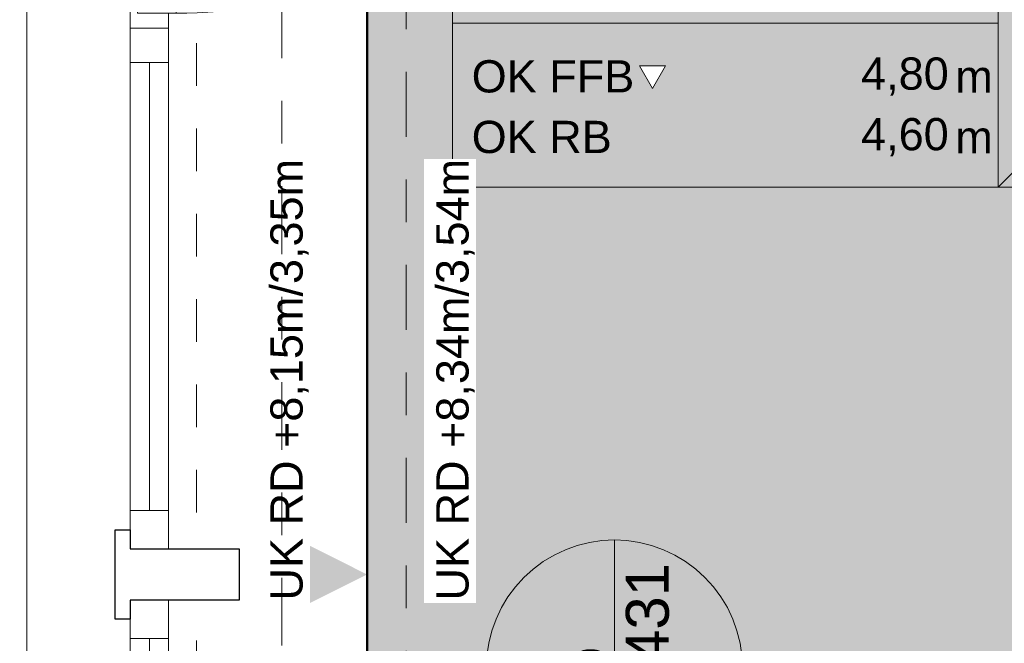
# Model space of a CAD drawing. Header units: metres. Extents: x -180 to 4, y -49 to 6.
# Tile 86 of 256: x -176.03 to -173.73, y -14.7 to -13.24. Entities that reach past the tile are written whole.
import ezdxf

# ---------------------------------------------------------------- set-up
doc = ezdxf.new("R2010")
doc.units = ezdxf.units.M
doc.header["$LTSCALE"] = 0.05
doc.header["$PDMODE"] = 1
doc.header["$PDSIZE"] = -2
for name, pattern in [('ISO-10 Strichpunktlinie', [4.699, 3.048, -0.762, 0.127, -0.762]), ('Linienart-20', [2.116531, 1.058062, -1.058469]), ('Linienart-34', [4.233, 2.116, -2.117]), ('Linienart-53', [5.291531, 3.175, -1.058062, 0.352704, -0.705764])]:
    doc.linetypes.add(name, pattern=pattern)
doc.layers.get('0').update_dxf_attribs({"lineweight": 25})
for name, color, linetype, lineweight, true_color in [('30 -33 Aussenwände- 7 Fassade_ Elemente', 7, 'Continuous', 9, 0x00aacc), ('30 -35 Decken- 1 Konstruktion-Träger- Stahlbeton', 7, 'Continuous', 13, 0x33aa00), ('70 -72 Beschriftung- 7 Detailverweise', 7, 'Continuous', 9, 0x00dd00), ('70 -72 Beschriftung- 7 Detailverweise Linie', 7, 'Continuous', 9, 0x00dd00), ('70 -73 Bauteildarst.- 3 verdeckt 0.35', 4, 'Linienart-34', 35, 0x00ffff), ('70 -75 Raumstempel- 1 Raumstempel', 1, 'Continuous', 50, 0xff0000), ('70 -76 Bemaßung- 2 Allgemein', 7, 'Continuous', 5, 0x6666cc), ('CW-Unsichtbar', 7, 'Continuous', 9, 0x599559)]:
    doc.layers.add(name, color=color, linetype=linetype, lineweight=lineweight, true_color=true_color)
doc.layers.add('70 -71 Achsen- 1 Gebäudeachsen', color=7, linetype='Linienart-53', lineweight=18)
doc.layers.add('Keine', color=7, linetype='Continuous', lineweight=9)
doc.styles.add('Arial', font='arial.ttf')
doc.styles.add('Arial (bold)', font='arialbd.ttf')
doc.dimstyles.new('k+k_klein', dxfattribs={"dimtxt": 0.100689, "dimasz": 0.05302, "dimexe": 0.05, "dimexo": 0.15, "dimgap": 0.005, "dimtad": 1, "dimdec": 3, "dimtxsty": 'Arial', "dimblk": 'VW_SLASH-2', "dimblk1": 'VW_SLASH-2', "dimblk2": 'VW_SLASH-2', "dimcen": 0, "dimdle": 0.025, "dimadec": 3, "dimazin": 0, "dimtfac": 0.75, "dimtdec": 3, "dimtix": 1, "dimtmove": 0, "dimatfit": 0, "dimldrblk": 'VW_FILLEDARROW', "dimfxl": 0.1, "dimfxlon": 1, "dimfrac": 2, "dimtolj": 1, "dimarcsym": 0})

# ---------------------------------------------------------------- blocks, each defined once
blk = doc.blocks.new('Gruppe-6073')
at = {"color": 255, "linetype": 'Continuous', "lineweight": 9, "transparency": 33554687}
blk.add_wipeout([(-0.605, 0.035), (-0.605, -0.225), (0.605, -0.225), (0.605, 0.035)], dxfattribs=at).dxf.layer = '30 -33 Aussenwände- 7 Fassade_ Elemente'
at = {"layer": '30 -33 Aussenwände- 7 Fassade_ Elemente', "color": 7, "linetype": 'Continuous', "lineweight": 9, "transparency": 33554687, "flags": 128}
blk.add_lwpolyline([(-0.605, 0.035), (-0.605, -0.225), (0.605, -0.225), (0.605, 0.035)], dxfattribs=at)
blk = doc.blocks.new('Gruppe-6074')
at = {"color": 255, "linetype": 'Continuous', "lineweight": 9, "transparency": 33554687}
blk.add_wipeout([(-0.605, 0.125), (-0.605, 0.225), (0.605, 0.225), (0.605, 0.125)], dxfattribs=at).dxf.layer = '30 -33 Aussenwände- 7 Fassade_ Elemente'
at = {"layer": '30 -33 Aussenwände- 7 Fassade_ Elemente', "color": 7, "linetype": 'Continuous', "lineweight": 9, "transparency": 33554687, "flags": 128}
blk.add_lwpolyline([(-0.605, 0.125), (-0.605, 0.225), (0.605, 0.225), (0.605, 0.125)], dxfattribs=at)
blk = doc.blocks.new('Gruppe-6075')
at = {"color": 255, "linetype": 'Continuous', "lineweight": 5, "transparency": 33554687}
blk.add_wipeout([(-0.525, 0.1075), (-0.525, 0.125), (0.525, 0.125), (0.525, 0.1075)], dxfattribs=at).dxf.layer = '30 -33 Aussenwände- 7 Fassade_ Elemente'
blk = doc.blocks.new('Gruppe-6076')
at = {"layer": '30 -33 Aussenwände- 7 Fassade_ Elemente', "color": 7, "linetype": 'Continuous', "lineweight": 9, "transparency": 33554687}
blk.add_line((-0.525, 0.125), (0.525, 0.125), dxfattribs=at)
at = {"color": 255, "linetype": 'Continuous', "lineweight": 9, "transparency": 33554687}
blk.add_wipeout([(-0.525, 0.125), (0.525, 0.125), (0.525, 0.035), (-0.525, 0.035)], dxfattribs=at).dxf.layer = '30 -33 Aussenwände- 7 Fassade_ Elemente'
at = {"layer": '30 -33 Aussenwände- 7 Fassade_ Elemente', "color": 7, "linetype": 'Continuous', "lineweight": 9, "transparency": 33554687}
blk.add_line((0.525, 0.08), (-0.525, 0.08), dxfattribs=at)
at = {"layer": '30 -33 Aussenwände- 7 Fassade_ Elemente', "color": 7, "linetype": 'Continuous', "lineweight": 9, "transparency": 33554687, "flags": 128}
blk.add_lwpolyline([(-0.525, 0.125), (0.525, 0.125), (0.525, 0.035), (-0.525, 0.035)], close=True, dxfattribs=at)
blk = doc.blocks.new('Gruppe-6077')
at = {"color": 255, "linetype": 'Continuous', "lineweight": 9, "transparency": 33554687}
for points in [[(-0.605, 0.125), (-0.525, 0.125), (-0.525, 0.035), (-0.605, 0.035)], [(0.605, 0.125), (0.525, 0.125), (0.525, 0.035), (0.605, 0.035)]]:
    blk.add_wipeout(points, dxfattribs=at).dxf.layer = '30 -33 Aussenwände- 7 Fassade_ Elemente'
at = {"layer": '30 -33 Aussenwände- 7 Fassade_ Elemente', "color": 7, "linetype": 'Continuous', "lineweight": 9, "transparency": 33554687}
for p, q in [((-0.605, 0.035), (-0.605, 0.125)), ((-0.525, 0.035), (-0.525, 0.125)), ((0.525, 0.035), (0.525, 0.125)), ((0.605, 0.035), (0.605, 0.125))]:
    blk.add_line(p, q, dxfattribs=at)
at = {"layer": '30 -33 Aussenwände- 7 Fassade_ Elemente', "color": 7, "linetype": 'Continuous', "lineweight": 9, "transparency": 33554687, "flags": 128}
for points in [[(-0.605, 0.125), (-0.525, 0.125), (-0.525, 0.035), (-0.605, 0.035)], [(0.605, 0.125), (0.525, 0.125), (0.525, 0.035), (0.605, 0.035)]]:
    blk.add_lwpolyline(points, close=True, dxfattribs=at)
blk = doc.blocks.new('Gruppe-6078')
at = {"layer": '30 -33 Aussenwände- 7 Fassade_ Elemente', "color": 7, "transparency": 33554687}
for name in ['Gruppe-6074', 'Gruppe-6073']:
    blk.add_blockref(name, (0, 0), dxfattribs=at)
blk.add_blockref('Gruppe-6075', (0, 0), dxfattribs=at)
blk.add_blockref('Gruppe-6076', (0, 0), dxfattribs=at)
blk.add_blockref('Gruppe-6077', (0, 0), dxfattribs=at)
blk = doc.blocks.new('Fenster (2D)-256')
at = {"layer": 'CW-Unsichtbar', "linetype": 'Continuous', "lineweight": 5, "transparency": 33554687}
for p in [(-0.605, 0), (0.605, 0)]:
    blk.add_point(p, dxfattribs=at)
at = {"layer": '30 -33 Aussenwände- 7 Fassade_ Elemente', "color": 0, "flags": 1}
for tag in ['IFC_UUID', 'instanceID']:
    blk.add_attdef(tag, (-175.876, -15.822), '', height=0.00018, dxfattribs=at)
at = {"layer": '30 -33 Aussenwände- 7 Fassade_ Elemente', "color": 7, "transparency": 33554687}
blk.add_blockref('Gruppe-6078', (0, 0), dxfattribs=at)
blk = doc.blocks.new('Gruppe-6091')
at = {"color": 255, "linetype": 'Continuous', "lineweight": 9, "transparency": 33554687}
blk.add_wipeout([(-0.605, 0.035), (-0.605, -0.225), (0.605, -0.225), (0.605, 0.035)], dxfattribs=at).dxf.layer = '30 -33 Aussenwände- 7 Fassade_ Elemente'
at = {"layer": '30 -33 Aussenwände- 7 Fassade_ Elemente', "color": 7, "linetype": 'Continuous', "lineweight": 9, "transparency": 33554687, "flags": 128}
blk.add_lwpolyline([(-0.605, 0.035), (-0.605, -0.225), (0.605, -0.225), (0.605, 0.035)], dxfattribs=at)
blk = doc.blocks.new('Gruppe-6092')
at = {"color": 255, "linetype": 'Continuous', "lineweight": 9, "transparency": 33554687}
blk.add_wipeout([(-0.605, 0.125), (-0.605, 0.225), (0.605, 0.225), (0.605, 0.125)], dxfattribs=at).dxf.layer = '30 -33 Aussenwände- 7 Fassade_ Elemente'
at = {"layer": '30 -33 Aussenwände- 7 Fassade_ Elemente', "color": 7, "linetype": 'Continuous', "lineweight": 9, "transparency": 33554687, "flags": 128}
blk.add_lwpolyline([(-0.605, 0.125), (-0.605, 0.225), (0.605, 0.225), (0.605, 0.125)], dxfattribs=at)
blk = doc.blocks.new('Gruppe-6093')
at = {"color": 255, "linetype": 'Continuous', "lineweight": 5, "transparency": 33554687}
blk.add_wipeout([(-0.525, 0.1075), (-0.525, 0.125), (0.525, 0.125), (0.525, 0.1075)], dxfattribs=at).dxf.layer = '30 -33 Aussenwände- 7 Fassade_ Elemente'
blk = doc.blocks.new('Gruppe-6094')
at = {"layer": '30 -33 Aussenwände- 7 Fassade_ Elemente', "color": 7, "linetype": 'Continuous', "lineweight": 9, "transparency": 33554687}
blk.add_line((-0.525, 0.125), (0.525, 0.125), dxfattribs=at)
at = {"color": 255, "linetype": 'Continuous', "lineweight": 9, "transparency": 33554687}
blk.add_wipeout([(-0.525, 0.125), (0.525, 0.125), (0.525, 0.035), (-0.525, 0.035)], dxfattribs=at).dxf.layer = '30 -33 Aussenwände- 7 Fassade_ Elemente'
at = {"layer": '30 -33 Aussenwände- 7 Fassade_ Elemente', "color": 7, "linetype": 'Continuous', "lineweight": 9, "transparency": 33554687}
blk.add_line((0.525, 0.08), (-0.525, 0.08), dxfattribs=at)
at = {"layer": '30 -33 Aussenwände- 7 Fassade_ Elemente', "color": 7, "linetype": 'Continuous', "lineweight": 9, "transparency": 33554687, "flags": 128}
blk.add_lwpolyline([(-0.525, 0.125), (0.525, 0.125), (0.525, 0.035), (-0.525, 0.035)], close=True, dxfattribs=at)
blk = doc.blocks.new('Gruppe-6095')
at = {"color": 255, "linetype": 'Continuous', "lineweight": 9, "transparency": 33554687}
for points in [[(-0.605, 0.125), (-0.525, 0.125), (-0.525, 0.035), (-0.605, 0.035)], [(0.605, 0.125), (0.525, 0.125), (0.525, 0.035), (0.605, 0.035)]]:
    blk.add_wipeout(points, dxfattribs=at).dxf.layer = '30 -33 Aussenwände- 7 Fassade_ Elemente'
at = {"layer": '30 -33 Aussenwände- 7 Fassade_ Elemente', "color": 7, "linetype": 'Continuous', "lineweight": 9, "transparency": 33554687}
for p, q in [((-0.605, 0.035), (-0.605, 0.125)), ((-0.525, 0.035), (-0.525, 0.125)), ((0.525, 0.035), (0.525, 0.125)), ((0.605, 0.035), (0.605, 0.125))]:
    blk.add_line(p, q, dxfattribs=at)
at = {"layer": '30 -33 Aussenwände- 7 Fassade_ Elemente', "color": 7, "linetype": 'Continuous', "lineweight": 9, "transparency": 33554687, "flags": 128}
for points in [[(-0.605, 0.125), (-0.525, 0.125), (-0.525, 0.035), (-0.605, 0.035)], [(0.605, 0.125), (0.525, 0.125), (0.525, 0.035), (0.605, 0.035)]]:
    blk.add_lwpolyline(points, close=True, dxfattribs=at)
blk = doc.blocks.new('Gruppe-6096')
at = {"layer": '30 -33 Aussenwände- 7 Fassade_ Elemente', "color": 7, "transparency": 33554687}
for name in ['Gruppe-6092', 'Gruppe-6091']:
    blk.add_blockref(name, (0, 0), dxfattribs=at)
blk.add_blockref('Gruppe-6093', (0, 0), dxfattribs=at)
blk.add_blockref('Gruppe-6094', (0, 0), dxfattribs=at)
blk.add_blockref('Gruppe-6095', (0, 0), dxfattribs=at)
blk = doc.blocks.new('Fenster (2D)-257')
at = {"layer": 'CW-Unsichtbar', "linetype": 'Continuous', "lineweight": 5, "transparency": 33554687}
for p in [(-0.605, 0), (0.605, 0)]:
    blk.add_point(p, dxfattribs=at)
at = {"layer": '30 -33 Aussenwände- 7 Fassade_ Elemente', "color": 0, "flags": 1}
for tag in ['IFC_UUID', 'instanceID']:
    blk.add_attdef(tag, (-175.876, -13.262), '', height=0.00018, dxfattribs=at)
at = {"layer": '30 -33 Aussenwände- 7 Fassade_ Elemente', "color": 7, "transparency": 33554687}
blk.add_blockref('Gruppe-6096', (0, 0), dxfattribs=at)
blk = doc.blocks.new('Gruppe-6151')
at = {"color": 255, "linetype": 'Continuous', "lineweight": 9, "transparency": 33554687}
blk.add_wipeout([(-0.605, 0.035), (-0.605, -0.225), (0.605, -0.225), (0.605, 0.035)], dxfattribs=at).dxf.layer = '30 -33 Aussenwände- 7 Fassade_ Elemente'
at = {"layer": '30 -33 Aussenwände- 7 Fassade_ Elemente', "color": 7, "linetype": 'Continuous', "lineweight": 9, "transparency": 33554687, "flags": 128}
blk.add_lwpolyline([(-0.605, 0.035), (-0.605, -0.225), (0.605, -0.225), (0.605, 0.035)], dxfattribs=at)
blk = doc.blocks.new('Gruppe-6152')
at = {"color": 255, "linetype": 'Continuous', "lineweight": 9, "transparency": 33554687}
blk.add_wipeout([(-0.605, 0.125), (-0.605, 0.225), (0.605, 0.225), (0.605, 0.125)], dxfattribs=at).dxf.layer = '30 -33 Aussenwände- 7 Fassade_ Elemente'
at = {"layer": '30 -33 Aussenwände- 7 Fassade_ Elemente', "color": 7, "linetype": 'Continuous', "lineweight": 9, "transparency": 33554687, "flags": 128}
blk.add_lwpolyline([(-0.605, 0.125), (-0.605, 0.225), (0.605, 0.225), (0.605, 0.125)], dxfattribs=at)
blk = doc.blocks.new('Gruppe-6153')
at = {"color": 255, "linetype": 'Continuous', "lineweight": 5, "transparency": 33554687}
blk.add_wipeout([(-0.525, 0.1075), (-0.525, 0.125), (0.525, 0.125), (0.525, 0.1075)], dxfattribs=at).dxf.layer = '30 -33 Aussenwände- 7 Fassade_ Elemente'
blk = doc.blocks.new('Gruppe-6154')
at = {"layer": '30 -33 Aussenwände- 7 Fassade_ Elemente', "color": 7, "linetype": 'Continuous', "lineweight": 9, "transparency": 33554687}
blk.add_line((-0.525, 0.125), (0.525, 0.125), dxfattribs=at)
at = {"color": 255, "linetype": 'Continuous', "lineweight": 9, "transparency": 33554687}
blk.add_wipeout([(-0.525, 0.125), (0.525, 0.125), (0.525, 0.035), (-0.525, 0.035)], dxfattribs=at).dxf.layer = '30 -33 Aussenwände- 7 Fassade_ Elemente'
at = {"layer": '30 -33 Aussenwände- 7 Fassade_ Elemente', "color": 7, "linetype": 'Continuous', "lineweight": 9, "transparency": 33554687}
blk.add_line((0.525, 0.08), (-0.525, 0.08), dxfattribs=at)
at = {"layer": '30 -33 Aussenwände- 7 Fassade_ Elemente', "color": 7, "linetype": 'Continuous', "lineweight": 9, "transparency": 33554687, "flags": 128}
blk.add_lwpolyline([(-0.525, 0.125), (0.525, 0.125), (0.525, 0.035), (-0.525, 0.035)], close=True, dxfattribs=at)
blk = doc.blocks.new('Gruppe-6155')
at = {"color": 255, "linetype": 'Continuous', "lineweight": 9, "transparency": 33554687}
for points in [[(-0.605, 0.125), (-0.525, 0.125), (-0.525, 0.035), (-0.605, 0.035)], [(0.605, 0.125), (0.525, 0.125), (0.525, 0.035), (0.605, 0.035)]]:
    blk.add_wipeout(points, dxfattribs=at).dxf.layer = '30 -33 Aussenwände- 7 Fassade_ Elemente'
at = {"layer": '30 -33 Aussenwände- 7 Fassade_ Elemente', "color": 7, "linetype": 'Continuous', "lineweight": 9, "transparency": 33554687}
for p, q in [((-0.605, 0.035), (-0.605, 0.125)), ((-0.525, 0.035), (-0.525, 0.125)), ((0.525, 0.035), (0.525, 0.125)), ((0.605, 0.035), (0.605, 0.125))]:
    blk.add_line(p, q, dxfattribs=at)
at = {"layer": '30 -33 Aussenwände- 7 Fassade_ Elemente', "color": 7, "linetype": 'Continuous', "lineweight": 9, "transparency": 33554687, "flags": 128}
for points in [[(-0.605, 0.125), (-0.525, 0.125), (-0.525, 0.035), (-0.605, 0.035)], [(0.605, 0.125), (0.525, 0.125), (0.525, 0.035), (0.605, 0.035)]]:
    blk.add_lwpolyline(points, close=True, dxfattribs=at)
blk = doc.blocks.new('Gruppe-6156')
at = {"layer": '30 -33 Aussenwände- 7 Fassade_ Elemente', "color": 7, "transparency": 33554687}
for name in ['Gruppe-6152', 'Gruppe-6151']:
    blk.add_blockref(name, (0, 0), dxfattribs=at)
blk.add_blockref('Gruppe-6153', (0, 0), dxfattribs=at)
blk.add_blockref('Gruppe-6154', (0, 0), dxfattribs=at)
blk.add_blockref('Gruppe-6155', (0, 0), dxfattribs=at)
blk = doc.blocks.new('Fenster (2D)-260')
at = {"layer": 'CW-Unsichtbar', "linetype": 'Continuous', "lineweight": 5, "transparency": 33554687}
for p in [(-0.605, 0), (0.605, 0)]:
    blk.add_point(p, dxfattribs=at)
at = {"layer": '30 -33 Aussenwände- 7 Fassade_ Elemente', "color": 0, "flags": 1}
for tag in ['IFC_UUID', 'instanceID']:
    blk.add_attdef(tag, (-175.876, -14.472), '', height=0.00018, dxfattribs=at)
at = {"layer": '30 -33 Aussenwände- 7 Fassade_ Elemente', "color": 7, "transparency": 33554687}
blk.add_blockref('Gruppe-6156', (0, 0), dxfattribs=at)
blk = doc.blocks.new('Gruppe-6175')
at = {"color": 255}
blk.add_wipeout([(-175.686, -13.262), (-175.686, -14.482), (-175.776, -14.482), (-175.776, -13.262)], dxfattribs=at).dxf.layer = '30 -33 Aussenwände- 7 Fassade_ Elemente'
at = {"layer": '30 -33 Aussenwände- 7 Fassade_ Elemente', "flags": 128}
blk.add_lwpolyline([(-175.686, -13.262), (-175.686, -14.482), (-175.776, -14.482), (-175.776, -13.262)], close=True, dxfattribs=at)
at = {"color": 255, "lineweight": 18}
for points in [[(-175.686, -13.262), (-175.686, -13.342), (-175.776, -13.342), (-175.776, -13.262)], [(-175.686, -14.392), (-175.686, -14.482), (-175.776, -14.482), (-175.776, -14.392)]]:
    blk.add_wipeout(points, dxfattribs=at).dxf.layer = '30 -33 Aussenwände- 7 Fassade_ Elemente'
at = {"layer": '30 -33 Aussenwände- 7 Fassade_ Elemente', "lineweight": 18}
blk.add_line((-175.731, -13.342), (-175.731, -14.392), dxfattribs=at)
at = {"layer": '30 -33 Aussenwände- 7 Fassade_ Elemente', "lineweight": 18, "flags": 128}
for points in [[(-175.686, -13.262), (-175.686, -13.342), (-175.776, -13.342), (-175.776, -13.262)], [(-175.686, -14.392), (-175.686, -14.482), (-175.776, -14.482), (-175.776, -14.392)]]:
    blk.add_lwpolyline(points, close=True, dxfattribs=at)
at = {"color": 255}
blk.add_wipeout([(-175.686, -12.042), (-175.686, -13.262), (-175.776, -13.262), (-175.776, -12.042)], dxfattribs=at).dxf.layer = '30 -33 Aussenwände- 7 Fassade_ Elemente'
at = {"layer": '30 -33 Aussenwände- 7 Fassade_ Elemente', "flags": 128}
blk.add_lwpolyline([(-175.686, -12.042), (-175.686, -13.262), (-175.776, -13.262), (-175.776, -12.042)], close=True, dxfattribs=at)
at = {"color": 255, "lineweight": 18}
blk.add_wipeout([(-175.686, -13.182), (-175.686, -13.262), (-175.776, -13.262), (-175.776, -13.182)], dxfattribs=at).dxf.layer = '30 -33 Aussenwände- 7 Fassade_ Elemente'
at = {"layer": '30 -33 Aussenwände- 7 Fassade_ Elemente', "lineweight": 18, "flags": 128}
blk.add_lwpolyline([(-175.686, -13.182), (-175.686, -13.262), (-175.776, -13.262), (-175.776, -13.182)], close=True, dxfattribs=at)
blk = doc.blocks.new('Gruppe-6176')
at = {"color": 255}
blk.add_wipeout([(-175.686, -14.602), (-175.686, -15.822), (-175.776, -15.822), (-175.776, -14.602)], dxfattribs=at).dxf.layer = '30 -33 Aussenwände- 7 Fassade_ Elemente'
at = {"layer": '30 -33 Aussenwände- 7 Fassade_ Elemente', "flags": 128}
blk.add_lwpolyline([(-175.686, -14.602), (-175.686, -15.822), (-175.776, -15.822), (-175.776, -14.602)], close=True, dxfattribs=at)
at = {"color": 255, "lineweight": 18}
blk.add_wipeout([(-175.686, -14.602), (-175.686, -14.692), (-175.776, -14.692), (-175.776, -14.602)], dxfattribs=at).dxf.layer = '30 -33 Aussenwände- 7 Fassade_ Elemente'
at = {"layer": '30 -33 Aussenwände- 7 Fassade_ Elemente', "lineweight": 18}
blk.add_line((-175.731, -14.692), (-175.731, -15.742), dxfattribs=at)
at = {"layer": '30 -33 Aussenwände- 7 Fassade_ Elemente', "lineweight": 18, "flags": 128}
blk.add_lwpolyline([(-175.686, -14.602), (-175.686, -14.692), (-175.776, -14.692), (-175.776, -14.602)], close=True, dxfattribs=at)
blk = doc.blocks.new('Gruppe-6190')
at = {"layer": '30 -33 Aussenwände- 7 Fassade_ Elemente', "rotation": 90}
for name, p in [('Fenster (2D)-257', (-175.651, -12.657)), ('Fenster (2D)-256', (-175.651, -15.217))]:
    blk.add_blockref(name, p, dxfattribs=at)
blk.add_blockref('Fenster (2D)-260', (-175.651, -13.867), dxfattribs=at)
at = {"color": 255}
blk.add_wipeout([(-176.018, -11.697), (-176.018, -19.947), (-175.221, -19.947), (-175.221, -11.697)], dxfattribs=at).dxf.layer = '30 -33 Aussenwände- 7 Fassade_ Elemente'
blk.add_wipeout([(-175.776, -11.922), (-175.221, -11.922), (-175.221, -19.722), (-175.776, -19.722), (-175.776, -19.877), (-176.018, -19.877), (-176.018, -11.767), (-175.776, -11.767)], dxfattribs=at).dxf.layer = '30 -33 Aussenwände- 7 Fassade_ Elemente'
at = {"layer": '30 -33 Aussenwände- 7 Fassade_ Elemente', "flags": 128}
blk.add_lwpolyline([(-175.776, -11.922), (-175.221, -11.922), (-175.221, -19.722), (-175.776, -19.722), (-175.776, -19.877), (-176.018, -19.877), (-176.018, -11.767), (-175.776, -11.767)], close=True, dxfattribs=at)
at = {"layer": '30 -33 Aussenwände- 7 Fassade_ Elemente', "color": 7}
blk.add_blockref('Gruppe-6175', (0, 0), dxfattribs=at)
at = {"color": 255, "lineweight": 25}
blk.add_wipeout([(-175.811, -14.437), (-175.776, -14.437), (-175.776, -14.482), (-175.521, -14.482), (-175.521, -14.602), (-175.776, -14.602), (-175.776, -14.647), (-175.811, -14.647)], dxfattribs=at).dxf.layer = '30 -33 Aussenwände- 7 Fassade_ Elemente'
at = {"layer": '30 -33 Aussenwände- 7 Fassade_ Elemente', "lineweight": 25, "flags": 128}
blk.add_lwpolyline([(-175.811, -14.437), (-175.776, -14.437), (-175.776, -14.482), (-175.521, -14.482), (-175.521, -14.602), (-175.776, -14.602), (-175.776, -14.647), (-175.811, -14.647)], close=True, dxfattribs=at)
at = {"layer": '30 -33 Aussenwände- 7 Fassade_ Elemente', "color": 7}
blk.add_blockref('Gruppe-6176', (0, 0), dxfattribs=at)
blk = doc.blocks.new('Gruppe-9713')
at = {"layer": '30 -35 Decken- 1 Konstruktion-Träger- Stahlbeton', "color": 7, "linetype": 'Linienart-20', "lineweight": 13, "transparency": 33554687}
for p, q in [((-175.621, -11.897), (-175.621, -30.997)), ((-175.221, -11.897), (-175.221, -30.997))]:
    blk.add_line(p, q, dxfattribs=at)
at = {"layer": '30 -35 Decken- 1 Konstruktion-Träger- Stahlbeton', "color": 0, "flags": 1}
for tag in ['IFC_UUID', 'instanceID']:
    blk.add_attdef(tag, (-175.621, -30.997), '', height=0.00018, dxfattribs=at)
blk = doc.blocks.new('Gruppe-11607')
at = {"color": 255}
blk.add_wipeout([(-175.686, -13.262), (-175.686, -14.482), (-175.776, -14.482), (-175.776, -13.262)], dxfattribs=at).dxf.layer = '30 -33 Aussenwände- 7 Fassade_ Elemente'
at = {"layer": '30 -33 Aussenwände- 7 Fassade_ Elemente', "flags": 128}
blk.add_lwpolyline([(-175.686, -13.262), (-175.686, -14.482), (-175.776, -14.482), (-175.776, -13.262)], close=True, dxfattribs=at)
at = {"color": 255, "lineweight": 18}
for points in [[(-175.686, -13.262), (-175.686, -13.342), (-175.776, -13.342), (-175.776, -13.262)], [(-175.686, -14.392), (-175.686, -14.482), (-175.776, -14.482), (-175.776, -14.392)]]:
    blk.add_wipeout(points, dxfattribs=at).dxf.layer = '30 -33 Aussenwände- 7 Fassade_ Elemente'
at = {"layer": '30 -33 Aussenwände- 7 Fassade_ Elemente', "lineweight": 18}
blk.add_line((-175.731, -13.342), (-175.731, -14.392), dxfattribs=at)
at = {"layer": '30 -33 Aussenwände- 7 Fassade_ Elemente', "lineweight": 18, "flags": 128}
for points in [[(-175.686, -13.262), (-175.686, -13.342), (-175.776, -13.342), (-175.776, -13.262)], [(-175.686, -14.392), (-175.686, -14.482), (-175.776, -14.482), (-175.776, -14.392)]]:
    blk.add_lwpolyline(points, close=True, dxfattribs=at)
at = {"color": 255}
blk.add_wipeout([(-175.686, -12.042), (-175.686, -13.262), (-175.776, -13.262), (-175.776, -12.042)], dxfattribs=at).dxf.layer = '30 -33 Aussenwände- 7 Fassade_ Elemente'
at = {"layer": '30 -33 Aussenwände- 7 Fassade_ Elemente', "flags": 128}
blk.add_lwpolyline([(-175.686, -12.042), (-175.686, -13.262), (-175.776, -13.262), (-175.776, -12.042)], close=True, dxfattribs=at)
at = {"color": 255, "lineweight": 18}
for points in [[(-175.686, -12.042), (-175.686, -12.132), (-175.776, -12.132), (-175.776, -12.042)], [(-175.686, -13.182), (-175.686, -13.262), (-175.776, -13.262), (-175.776, -13.182)]]:
    blk.add_wipeout(points, dxfattribs=at).dxf.layer = '30 -33 Aussenwände- 7 Fassade_ Elemente'
at = {"layer": '30 -33 Aussenwände- 7 Fassade_ Elemente', "lineweight": 18, "flags": 128}
for points in [[(-175.686, -12.042), (-175.686, -12.132), (-175.776, -12.132), (-175.776, -12.042)], [(-175.686, -13.182), (-175.686, -13.262), (-175.776, -13.262), (-175.776, -13.182)]]:
    blk.add_lwpolyline(points, close=True, dxfattribs=at)
at = {"color": 255}
blk.add_wipeout([(-175.6685, -12.087), (-175.6685, -13.227), (-175.7585, -13.227), (-175.7585, -12.087)], dxfattribs=at).dxf.layer = '30 -33 Aussenwände- 7 Fassade_ Elemente'
at = {"layer": '30 -33 Aussenwände- 7 Fassade_ Elemente', "flags": 128}
blk.add_lwpolyline([(-175.6685, -12.087), (-175.6685, -13.227), (-175.7585, -13.227), (-175.7585, -12.087)], close=True, dxfattribs=at)
at = {"color": 255, "lineweight": 18}
for points in [[(-175.6685, -12.087), (-175.6685, -12.157), (-175.7585, -12.157), (-175.7585, -12.087)], [(-175.6685, -13.157), (-175.6685, -13.227), (-175.7585, -13.227), (-175.7585, -13.157)]]:
    blk.add_wipeout(points, dxfattribs=at).dxf.layer = '30 -33 Aussenwände- 7 Fassade_ Elemente'
at = {"layer": '30 -33 Aussenwände- 7 Fassade_ Elemente', "linetype": 'Linienart-34'}
blk.add_line((-175.6685, -12.087), (-175.2786, -13.1583), dxfattribs=at)
at = {"layer": '30 -33 Aussenwände- 7 Fassade_ Elemente', "lineweight": 18}
blk.add_line((-175.7135, -13.157), (-175.7135, -12.157), dxfattribs=at)
at = {"layer": '30 -33 Aussenwände- 7 Fassade_ Elemente', "lineweight": 18, "flags": 128}
for points in [[(-175.6685, -12.087), (-175.6685, -12.157), (-175.7585, -12.157), (-175.7585, -12.087)], [(-175.6685, -13.157), (-175.6685, -13.227), (-175.7585, -13.227), (-175.7585, -13.157)]]:
    blk.add_lwpolyline(points, close=True, dxfattribs=at)
at = {"layer": '30 -33 Aussenwände- 7 Fassade_ Elemente', "linetype": 'Linienart-34'}
blk.add_arc((-175.6685, -12.087), 1.14, 270, 290, dxfattribs=at)
blk = doc.blocks.new('Gruppe-11608')
at = {"layer": '30 -33 Aussenwände- 7 Fassade_ Elemente', "color": 7}
blk.add_blockref('Gruppe-11607', (0, 0), dxfattribs=at)
at = {"color": 255, "lineweight": 25}
blk.add_wipeout([(-175.811, -14.437), (-175.776, -14.437), (-175.776, -14.482), (-175.521, -14.482), (-175.521, -14.602), (-175.776, -14.602), (-175.776, -14.647), (-175.811, -14.647)], dxfattribs=at).dxf.layer = '30 -33 Aussenwände- 7 Fassade_ Elemente'
at = {"layer": '30 -33 Aussenwände- 7 Fassade_ Elemente', "lineweight": 25, "flags": 128}
blk.add_lwpolyline([(-175.811, -14.437), (-175.776, -14.437), (-175.776, -14.482), (-175.521, -14.482), (-175.521, -14.602), (-175.776, -14.602), (-175.776, -14.647), (-175.811, -14.647)], close=True, dxfattribs=at)
blk = doc.blocks.new('_01-OG1_Tragwerk (2D)')
at = {"layer": '30 -33 Aussenwände- 7 Fassade_ Elemente', "color": 7}
blk.add_blockref('Gruppe-6190', (0, 0), dxfattribs=at)
at = {"layer": '30 -35 Decken- 1 Konstruktion-Träger- Stahlbeton'}
blk.add_blockref('Gruppe-9713', (0, 0), dxfattribs=at)
at = {"layer": '30 -33 Aussenwände- 7 Fassade_ Elemente', "color": 7}
blk.add_blockref('Gruppe-11608', (0, 0), dxfattribs=at)
blk = doc.blocks.new('Gruppe-13153')
at = {"layer": '70 -75 Raumstempel- 1 Raumstempel', "color": 7, "linetype": 'Continuous', "lineweight": 9, "transparency": 33554687}
for p, q in [((-175.021, -12.097), (-175.021, -13.6347)), ((-172.8843, -12.097), (-175.021, -12.097)), ((-172.8843, -13.6347), (-172.8843, -12.097)), ((-172.8843, -12.5438), (-175.021, -12.5438)), ((-175.021, -12.8659), (-173.7428, -12.8659)), ((-173.5732, -13.0363), (-173.7428, -12.8659)), ((-172.8843, -12.8659), (-173.7428, -12.8659)), ((-173.7428, -12.8659), (-173.7428, -13.6347)), ((-173.7428, -12.8659), (-172.8843, -12.8659)), ((-173.0539, -13.0363), (-172.8843, -12.8659)), ((-173.5732, -13.4643), (-173.5732, -13.0363)), ((-173.5732, -13.0363), (-173.0539, -13.0363)), ((-173.0539, -13.4643), (-173.0539, -13.0363)), ((-175.021, -13.2503), (-173.7428, -13.2503)), ((-173.0539, -13.2503), (-173.5732, -13.2503)), ((-173.5732, -13.4643), (-173.7428, -13.6347)), ((-173.5732, -13.4643), (-173.0539, -13.4643)), ((-173.0539, -13.4643), (-172.8843, -13.6347)), ((-172.8843, -13.6347), (-175.021, -13.6347))]:
    blk.add_line(p, q, dxfattribs=at)
for points in [[(-174.5217, -13.0156), (-174.5524, -12.9623), (-174.5832, -13.0156)], [(-174.5217, -13.4938), (-174.5524, -13.5471), (-174.5832, -13.4938)]]:
    blk.add_solid(points, dxfattribs=at)
at = {"layer": '70 -75 Raumstempel- 1 Raumstempel', "color": 7, "transparency": 33554687}
for s, insert, char_height, attachment_point, rotation, line_spacing_factor, style in [('D1.010', (-174.97, -12.2168), 0.13845, 4, 0, 0.971658, 'Arial (bold)'), ('Büro', (-174.97, -12.3471), 0.10069, 1, 0, 0.970891, 'Arial'), ('Netto Raumfläche:', (-174.97, -12.5745), 0.100689, 1, 0, 0.96878, 'Arial'), ('21,79m²', (-172.9233, -12.5745), 0.10069, 3, 0, 0.96878, 'Arial'), ('Anstr.', (-173.3136, -12.9526), 0.07552, 5, 0, 0.973705, 'Arial'), ('{\\T0.9;DE00HWAK1}', (-173.3136, -13.1473), 0.075516, 5, 0, 0.973705, 'Arial'), ('Anstr.', (-172.9692, -13.2503), 0.07552, 5, 90, 0.973705, 'Arial'), ('DSP', (-173.6582, -13.2503), 0.07552, 5, 90, 0.973705, 'Arial'), ('{\\T0.9;BO02LIN1}', (-173.3136, -13.3553), 0.075516, 5, 0, 0.973705, 'Arial'), ('Anstr.', (-173.3136, -13.5508), 0.07552, 5, 0, 0.973705, 'Arial')]:
    blk.add_mtext(s, dxfattribs=dict(at, insert=insert, char_height=char_height, attachment_point=attachment_point, rotation=rotation, line_spacing_factor=line_spacing_factor, style=style))
at = {"layer": '70 -75 Raumstempel- 1 Raumstempel', "color": 7, "transparency": 33554687, "rotation": 0, "style": 'Arial'}
for s, insert, char_height, width, attachment_point, line_spacing_factor in [('LRH = 3,00m', (-174.97, -12.7394), 0.075516, 2.046762, 1, 0.968077), ('UK RD', (-174.976, -12.9904), 0.07552, 0.3787, 4, 0.973705), ('{\\T0.93;8,34}', (-173.8585, -12.9904), 0.075516, 0.640583, 6, 0.973705), ('m', (-173.7553, -12.9904), 0.0755, 0.105423, 6, 0.973705), ('UK FD', (-174.976, -13.1336), 0.07552, 0.3787, 4, 0.973705), ('7,80', (-173.8585, -13.1336), 0.07552, 0.640583, 6, 0.973705), ('m', (-173.7553, -13.1336), 0.0755, 0.105423, 6, 0.973705), ('OK FFB', (-174.976, -13.3753), 0.07552, 0.401981, 4, 0.973705), ('4,80', (-173.8585, -13.3753), 0.07552, 0.640583, 6, 0.973705), ('m', (-173.7553, -13.3753), 0.0755, 0.105423, 6, 0.973705), ('OK RB', (-174.976, -13.5173), 0.07552, 0.401981, 4, 0.973705), ('4,60', (-173.8585, -13.5173), 0.07552, 0.640583, 6, 0.973705), ('m', (-173.7553, -13.5173), 0.0755, 0.105423, 6, 0.973705)]:
    blk.add_mtext(s, dxfattribs=dict(at, insert=insert, char_height=char_height, width=width, attachment_point=attachment_point, line_spacing_factor=line_spacing_factor))
at = {"color": 255, "linetype": 'Continuous', "lineweight": 9, "transparency": 33554687}
for points in [[(-174.5174, -13.1521), (-174.5482, -13.0988), (-174.579, -13.1521)], [(-174.5217, -13.3502), (-174.5524, -13.4035), (-174.5832, -13.3502)]]:
    blk.add_wipeout(points, dxfattribs=at).dxf.layer = '70 -75 Raumstempel- 1 Raumstempel'
at = {"layer": '70 -75 Raumstempel- 1 Raumstempel', "color": 7, "linetype": 'Continuous', "lineweight": 9, "transparency": 33554687, "flags": 128}
for points in [[(-174.5174, -13.1521), (-174.5482, -13.0988), (-174.579, -13.1521)], [(-174.5217, -13.3502), (-174.5524, -13.4035), (-174.5832, -13.3502)]]:
    blk.add_lwpolyline(points, close=True, dxfattribs=at)
blk = doc.blocks.new('Gruppe-13154')
at = {"layer": '70 -75 Raumstempel- 1 Raumstempel', "color": 7, "transparency": 33554687}
blk.add_blockref('Gruppe-13153', (0, 0), dxfattribs=at)
blk = doc.blocks.new('Gruppe-14789')
at = {"layer": '70 -72 Beschriftung- 7 Detailverweise'}
blk.add_line((-174.6416, -14.4612), (-174.6416, -15.0612), dxfattribs=at)
at = {"layer": '70 -72 Beschriftung- 7 Detailverweise', "flags": 128}
blk.add_lwpolyline([(-174.6416, -14.4612), (-174.6122, -14.4626), (-174.5831, -14.4669), (-174.5545, -14.4741), (-174.5268, -14.484), (-174.5002, -14.4966), (-174.4749, -14.5117), (-174.4513, -14.5293), (-174.4295, -14.549), (-174.4097, -14.5708), (-174.3922, -14.5945), (-174.377, -14.6197), (-174.3644, -14.6464), (-174.3545, -14.6741), (-174.3474, -14.7026), (-174.343, -14.7318), (-174.3416, -14.7612), (-174.343, -14.7906), (-174.3474, -14.8197), (-174.3545, -14.8482), (-174.3644, -14.876), (-174.377, -14.9026), (-174.3922, -14.9278), (-174.4097, -14.9515), (-174.4295, -14.9733), (-174.4513, -14.9931), (-174.4749, -15.0106), (-174.5002, -15.0257), (-174.5268, -15.0383), (-174.5545, -15.0482), (-174.5831, -15.0554), (-174.6122, -15.0597), (-174.6416, -15.0612), (-174.671, -15.0597), (-174.7001, -15.0554), (-174.7287, -15.0482), (-174.7564, -15.0383), (-174.783, -15.0257), (-174.8083, -15.0106), (-174.8319, -14.9931), (-174.8537, -14.9733), (-174.8735, -14.9515), (-174.891, -14.9278), (-174.9062, -14.9026), (-174.9188, -14.876), (-174.9287, -14.8482), (-174.9358, -14.8197), (-174.9402, -14.7906), (-174.9416, -14.7612), (-174.9402, -14.7318), (-174.9358, -14.7026), (-174.9287, -14.6741), (-174.9188, -14.6464), (-174.9062, -14.6197), (-174.891, -14.5945), (-174.8735, -14.5708), (-174.8537, -14.549), (-174.8319, -14.5293), (-174.8083, -14.5117), (-174.783, -14.4966), (-174.7564, -14.484), (-174.7287, -14.4741), (-174.7001, -14.4669), (-174.671, -14.4626)], close=True, dxfattribs=at)
at = {"layer": '70 -72 Beschriftung- 7 Detailverweise'}
blk.add_point((-174.6416, -14.7612), dxfattribs=at)
at = {"layer": '70 -72 Beschriftung- 7 Detailverweise', "rotation": 90, "line_spacing_factor": 0.96878, "style": 'Arial'}
for s, insert, char_height, attachment_point in [('FA_431', (-174.6149, -14.7612), 0.10069, 2), ('D', (-174.6462, -14.7612), 0.1007, 8)]:
    blk.add_mtext(s, dxfattribs=dict(at, insert=insert, char_height=char_height, attachment_point=attachment_point))
blk = doc.blocks.new('Gruppe-14790')
at = {"layer": '70 -72 Beschriftung- 7 Detailverweise', "transparency": 33554687}
for q in [(-174.6416, -14.7612), (-174.9982, -15.6062)]:
    blk.add_line((-174.6416, -15.193), q, dxfattribs=at)
at = {"layer": '70 -72 Beschriftung- 7 Detailverweise', "color": 7, "transparency": 33554687}
blk.add_blockref('Gruppe-14789', (0, 0), dxfattribs=at)
blk = doc.blocks.new('_OG1_2D (2D)')
at = {"layer": '70 -75 Raumstempel- 1 Raumstempel', "linetype": 'Continuous', "lineweight": 0, "true_color": 0xff0000}
blk.add_hatch(color=1, dxfattribs=at).paths.add_polyline_path([(-175.22099996, -11.66204198), (-169.88599996, -11.66204198), (-169.88599996, -15.74704198), (-175.22099996, -15.74704198)])
at = {"layer": '70 -72 Beschriftung- 7 Detailverweise Linie', "linetype": 'ISO-10 Strichpunktlinie', "flags": 128}
blk.add_lwpolyline([(-176.14966208, -19.92628269), (-176.14966208, -11.72628269), (-175.12966208, -11.72628269), (-175.12966208, -19.92628269)], close=True, dxfattribs=at)
at = {"layer": '70 -75 Raumstempel- 1 Raumstempel', "flags": 128}
blk.add_lwpolyline([(-175.22099996, -11.66204198), (-169.88599996, -11.66204198), (-169.88599996, -15.74704198), (-175.22099996, -15.74704198)], close=True, dxfattribs=at)
at = {"layer": '70 -72 Beschriftung- 7 Detailverweise'}
blk.add_blockref('Gruppe-14790', (0, 0), dxfattribs=at)
at = {"layer": '70 -75 Raumstempel- 1 Raumstempel', "transparency": 33554687}
blk.add_blockref('Gruppe-13154', (0, 0), dxfattribs=at)
blk = doc.blocks.new('VW_SLASH-2')
at = {"color": 0, "linetype": 'ByBlock', "lineweight": -2, "transparency": 16777216}
blk.add_line((0.472, 0), (-1, 0), dxfattribs=at)
at = {"color": 0, "lineweight": 5, "transparency": 16777216, "flags": 128}
blk.add_lwpolyline([(0.5, 0.5), (-0.5, -0.5)], dxfattribs=at)
blk = doc.blocks.new('*D16978')
at = {"layer": '70 -76 Bemaßung- 2 Allgemein', "color": 0, "lineweight": -2}
for p, q in [((-177.668, -11.982), (-177.818, -11.982)), ((-177.768, -14.489), (-177.768, -12.0351)), ((-177.668, -14.542), (-177.818, -14.542))]:
    blk.add_line(p, q, dxfattribs=at)
at = {"layer": 'Defpoints', "color": 0}
for p in [(-177.768, -11.982), (-175.521, -11.982), (-175.521, -14.542)]:
    blk.add_point(p, dxfattribs=at)
at = {"layer": '70 -76 Bemaßung- 2 Allgemein', "color": 0, "lineweight": -2, "xscale": 0.05302001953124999, "yscale": 0.05302001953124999, "zscale": 0.05302001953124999}
for p, rotation in [((-177.768, -11.982), 90), ((-177.768, -14.542), 270)]:
    blk.add_blockref('VW_SLASH-2', p, dxfattribs=dict(at, rotation=rotation))
at = {"layer": '70 -76 Bemaßung- 2 Allgemein', "color": 0, "insert": (-177.8385, -13.262), "char_height": 0.10069, "attachment_point": 5, "rotation": 90, "style": 'Arial'}
blk.add_mtext('\\A1;2,56', dxfattribs=at)
blk = doc.blocks.new('VW_FILLEDARROW')
at = {"linetype": 'Continuous', "lineweight": 0, "transparency": 16777216}
blk.add_hatch(color=0, dxfattribs=at).paths.add_polyline_path([(-2.829, 0.758), (0, 0), (-2.829, -0.758)])
at = {"color": 0, "lineweight": 5, "transparency": 16777216, "flags": 128}
blk.add_lwpolyline([(-2.829, 0.758), (0, 0), (-2.829, -0.758)], close=True, dxfattribs=at)
blk = doc.blocks.new('*D16979')
at = {"layer": '70 -76 Bemaßung- 2 Allgemein', "color": 0, "lineweight": -2}
for p, q in [((-177.668, -14.542), (-177.818, -14.542)), ((-177.768, -17.049), (-177.768, -14.5951)), ((-177.668, -17.102), (-177.818, -17.102))]:
    blk.add_line(p, q, dxfattribs=at)
at = {"layer": 'Defpoints', "color": 0}
for p in [(-177.768, -14.542), (-175.521, -14.542), (-175.521, -17.102)]:
    blk.add_point(p, dxfattribs=at)
at = {"layer": '70 -76 Bemaßung- 2 Allgemein', "color": 0, "lineweight": -2, "xscale": 0.05302001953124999, "yscale": 0.05302001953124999, "zscale": 0.05302001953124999}
for p, rotation in [((-177.768, -14.542), 90), ((-177.768, -17.102), 270)]:
    blk.add_blockref('VW_SLASH-2', p, dxfattribs=dict(at, rotation=rotation))
at = {"layer": '70 -76 Bemaßung- 2 Allgemein', "color": 0, "insert": (-177.8385, -15.822), "char_height": 0.10069, "attachment_point": 5, "rotation": 90, "style": 'Arial'}
blk.add_mtext('\\A1;2,56', dxfattribs=at)
blk = doc.blocks.new('Gruppe-16168')
at = {"layer": '70 -76 Bemaßung- 2 Allgemein', "color": 7, "linetype": 'Continuous'}
blk.add_solid([(-175.0875, -14.6086), (-175.221, -14.542), (-175.0876, -14.4751)], dxfattribs=at)
at = {"color": 255}
blk.add_wipeout([(-174.9658, -14.6086), (-174.9658, -13.5683), (-175.0875, -13.5683), (-175.0875, -14.6086)], dxfattribs=at).dxf.layer = '70 -76 Bemaßung- 2 Allgemein'
at = {"layer": '70 -76 Bemaßung- 2 Allgemein', "insert": (-174.9693, -13.5683), "char_height": 0.075516, "attachment_point": 9, "rotation": 90, "line_spacing_factor": 0.973705, "style": 'Arial'}
blk.add_mtext('UK RD +8,34m/3,54m', dxfattribs=at)
blk = doc.blocks.new('Gruppe-16169')
at = {"layer": '70 -76 Bemaßung- 2 Allgemein', "color": 7, "linetype": 'Continuous'}
blk.add_solid([(-175.3545, -14.6086), (-175.221, -14.542), (-175.3544, -14.4751)], dxfattribs=at)
at = {"color": 255}
blk.add_wipeout([(-175.3545, -14.6086), (-175.3545, -13.5683), (-175.4762, -13.5683), (-175.4762, -14.6086)], dxfattribs=at).dxf.layer = '70 -76 Bemaßung- 2 Allgemein'
at = {"layer": '70 -76 Bemaßung- 2 Allgemein', "insert": (-175.358, -13.5683), "char_height": 0.075516, "attachment_point": 9, "rotation": 90, "line_spacing_factor": 0.973705, "style": 'Arial'}
blk.add_mtext('UK RD +8,15m/3,35m', dxfattribs=at)
blk = doc.blocks.new('Gruppe-16320')
at = {"layer": '70 -73 Bauteildarst.- 3 verdeckt 0.35'}
blk.add_blockref('Gruppe-16168', (0, 0), dxfattribs=at)
blk.add_blockref('Gruppe-16169', (0, 0), dxfattribs=at)
blk = doc.blocks.new('_Achsen (3D)')
at = {"layer": '70 -71 Achsen- 1 Gebäudeachsen', "transparency": 33554687}
blk.add_line((-175.421, 3.8), (-175.421, -46.172), dxfattribs=at)
blk = doc.blocks.new('Gruppe-15271')
at = {"layer": '70 -76 Bemaßung- 2 Allgemein'}
for base, p1, p2, picture, middle in [((-177.76799996, -11.98204198), (-175.52099996, -14.54204198), (-175.52099996, -11.98204198), '*D16978', (-177.8384635, -13.26204198)), ((-177.76799996, -14.54204198), (-175.52099996, -17.10204198), (-175.52099996, -14.54204198), '*D16979', (-177.8384635, -15.82204198))]:
    dim = blk.add_linear_dim(base=base, p1=p1, p2=p2, angle=270, text='2,56', dimstyle='k+k_klein', override={"dimtxt": 0.100689, "dimgap": 0.01, "dimdec": 8, "dimpost": '<>', "dimtxsty": 'Arial', "dimtmove": 2}, dxfattribs=at)
    dim.commit()
    dim.dimension.update_dxf_attribs({"geometry": picture, "text_midpoint": middle})
blk = doc.blocks.new('_OG1_2D Bemaßung_ Beschriftung (2D)')
at = {"layer": '70 -76 Bemaßung- 2 Allgemein'}
blk.add_blockref('Gruppe-15271', (0, 0), dxfattribs=at)
at = {"layer": '30 -35 Decken- 1 Konstruktion-Träger- Stahlbeton', "color": 7}
blk.add_blockref('Gruppe-16320', (0, 0), dxfattribs=at)

msp = doc.modelspace()

# ---------------------------------------------------------------- block references
at = {"layer": 'Keine', "color": 1}
msp.add_blockref('_01-OG1_Tragwerk (2D)', (0, 0), dxfattribs=at)

# ---------------------------------------------------------------- next in the draw order: block references
msp.add_blockref('_OG1_2D (2D)', (0, 0), dxfattribs=at)

# ---------------------------------------------------------------- next in the draw order: block references
msp.add_blockref('_OG1_2D Bemaßung_ Beschriftung (2D)', (0, 0), dxfattribs=at)

# ---------------------------------------------------------------- next in the draw order: block references
msp.add_blockref('_Achsen (3D)', (0, 0), dxfattribs=at)

doc.saveas('drawing.dxf')
